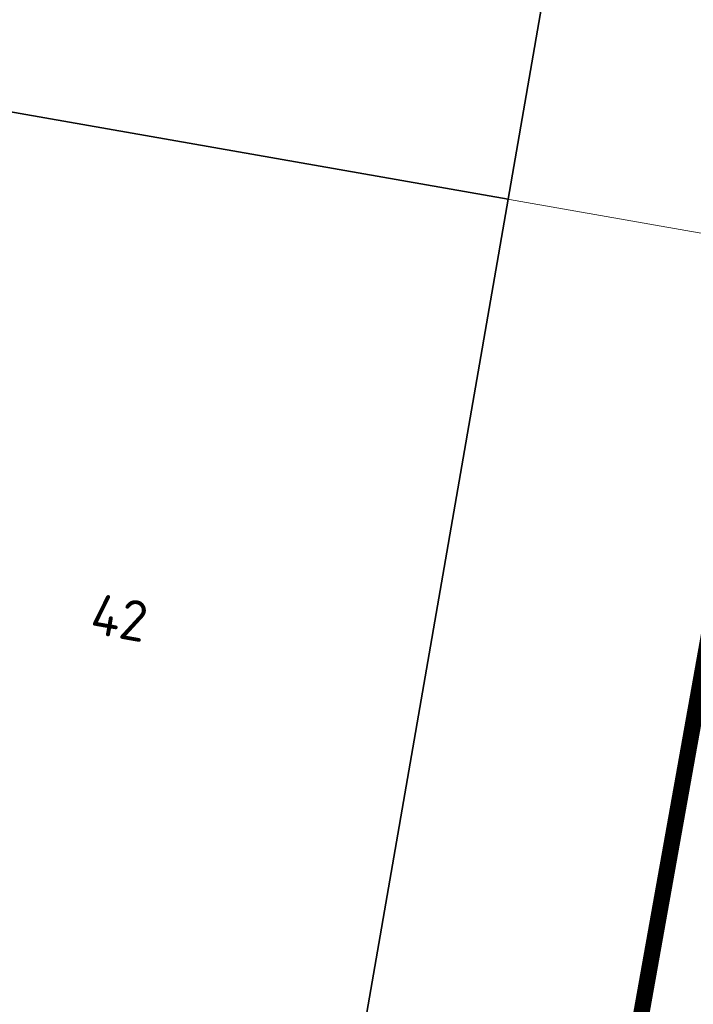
# Model space of a CAD drawing. Header units: metres. Extents: x 2514 to 227642, y 1683 to 852646.
# Tile 158 of 256: x 113805 to 113814, y 426286 to 426298. Entities that reach past the tile are written whole.
import ezdxf
from ezdxf.enums import TextEntityAlignment as Align
from ezdxf.lldxf.tags import DXFTag

# ---------------------------------------------------------------- set-up
doc = ezdxf.new("R2010")
doc.units = ezdxf.units.M
doc.linetypes.add('XX-CENTER', pattern=[8, 5, -1, 1, -1])
for name, color, linetype, lineweight in [('B-WE-KG-GRENS_PERCEEL-GV', 252, 'KG-PERCEEL', 18), ('B-WE-OG-BEBOUWING-GV', 4, 'Continuous', 35), ('B-WE-OG-BEBOUWING_HUISNUMMER-T25-200', 7, 'Continuous', 25), ('N-WE-KG-WERKGRENS-G', 7, 'XX-CENTER', 35)]:
    doc.layers.add(name, color=color, linetype=linetype, lineweight=lineweight)
doc.styles.add('NLCS-ISO-M200-T25', font='NLCS-ISO.ttf', dxfattribs={"height": 0.5})
doc.styles.get("Standard").update_dxf_attribs({"font": 'romans'})
tags = doc.linetypes.add('KG-PERCEEL', pattern='A,5.5,-2,["P",Standard,S=1.8,R=0,X=-0.5,Y=-0.9],-2,5.5,-2,[5,NLCS.SHX,S=0.75,R=0,X=0,Y=0],-2', length=19).pattern_tags.tags
tags[6] = DXFTag(74, 10)

msp = doc.modelspace()

# ---------------------------------------------------------------- linework, layer by layer
at = {"layer": 'B-WE-KG-GRENS_PERCEEL-GV', "ltscale": 0.2}
msp.add_lwpolyline([(113815.415, 426295.108), (113817.533, 426307.173), (113795.466, 426311.015), (113793.414, 426299.23), (113803.655, 426297.447), (113803.609, 426297.181)], close=True, dxfattribs=at)
at = {"layer": 'B-WE-OG-BEBOUWING-GV'}
for points in [[(113813.499, 426307.875), (113795.466, 426311.015), (113794.527, 426305.622), (113805.647, 426303.685), (113805.014, 426300.048), (113804.06, 426300.214), (113803.58, 426297.46), (113803.655, 426297.447), (113803.609, 426297.181), (113811.404, 426295.812)], [(113803.58, 426297.46), (113793.419, 426299.229), (113792.478, 426293.825), (113803.635, 426291.882), (113802.992, 426288.19), (113802.003, 426288.362), (113801.826, 426287.347), (113797.739, 426288.059), (113797.438, 426286.332), (113801.6, 426285.607), (113801.578, 426285.479), (113807.4, 426284.465), (113807.371, 426284.297), (113809.344, 426283.954), (113811.404, 426295.812), (113803.609, 426297.181), (113803.655, 426297.447)]]:
    msp.add_lwpolyline(points, close=True, dxfattribs=at)
at = {"layer": 'N-WE-KG-WERKGRENS-G', "ltscale": 0.5, "const_width": 0.2, "flags": 128}
msp.add_lwpolyline([(113796.56, 426314.119), (113817.428, 426310.308), (113808.544, 426260.62), (113786.07, 426264.638), (113790.136, 426286.8), (113791.915, 426286.474)], close=True, dxfattribs=at)

# ---------------------------------------------------------------- texts
at = {"layer": 'B-WE-OG-BEBOUWING_HUISNUMMER-T25-200', "style": 'NLCS-ISO-M200-T25'}
msp.add_text('42', height=0.5, rotation=350, dxfattribs=at).set_placement((113806.614, 426290.659), align=Align.MIDDLE)

doc.saveas('drawing.dxf')
